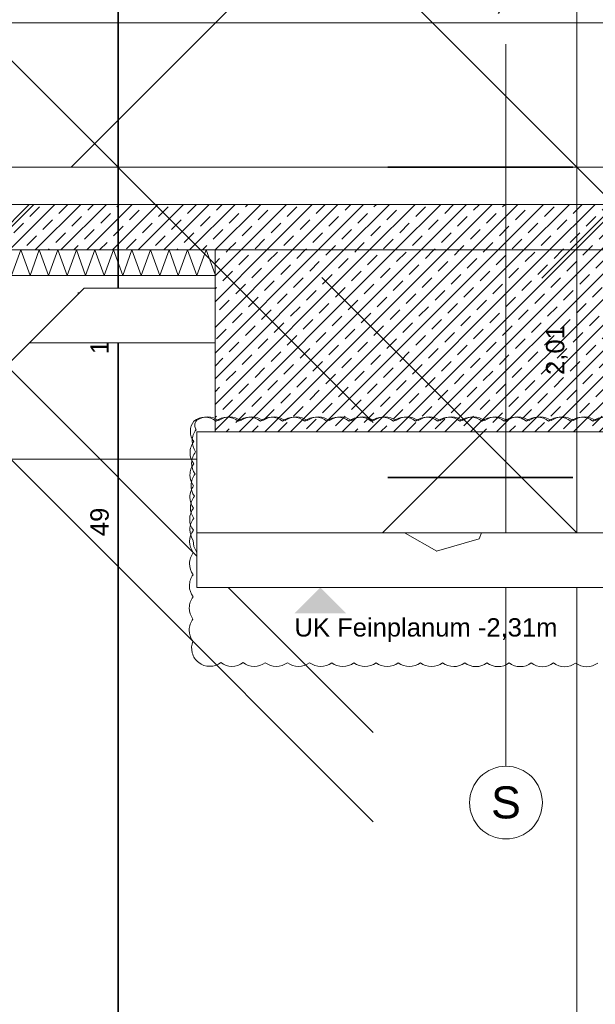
# Model space of a CAD drawing. Header units: metres. Extents: x -3716 to 31, y -1854 to 706.
# Tile 90 of 207: x -2154 to -2114, y 512 to 580. Entities that reach past the tile are written whole.
import ezdxf

# ---------------------------------------------------------------- set-up
doc = ezdxf.new("R2010")
doc.units = ezdxf.units.M
doc.header["$LTSCALE"] = 1.25
doc.header["$PDMODE"] = 1
doc.header["$PDSIZE"] = -2
doc.linetypes.add('Linienart-53', pattern=[5.291531, 3.175, -1.058062, 0.352704, -0.705764])
doc.layers.get('0').update_dxf_attribs({"lineweight": 25})
for name, color, linetype, lineweight, true_color in [('00 -Bauelemente -Dämmung innen', 7, 'Continuous', 9, 0xff7fe6), ('30 -35 Decken- 0 Decken', 7, 'Continuous', 35, 0x00ee00), ('70 -77 Revision- 2 Wolken', 7, 'Continuous', 18, 0x944cff)]:
    doc.layers.add(name, color=color, linetype=linetype, lineweight=lineweight, true_color=true_color)
doc.layers.add('70 -71 Achsen- 1 Gebäudeachsen', color=7, linetype='Linienart-53', lineweight=18)
doc.layers.add('Keine', color=7, linetype='Continuous', lineweight=9)
doc.styles.add('Arial', font='arial.ttf')
doc.dimstyles.new('SIA_DIN1356', dxfattribs={"dimtxt": 1.258608, "dimasz": 2.80603, "dimexe": 2.5, "dimexo": 3.75, "dimgap": 0.625, "dimtad": 1, "dimdec": 3, "dimtxsty": 'Arial', "dimblk": 'VW_SLASH-1', "dimblk1": 'VW_SLASH-1', "dimblk2": 'VW_SLASH-1', "dimcen": 0, "dimdle": 2.5, "dimadec": 3, "dimazin": 0, "dimtfac": 1, "dimtdec": 3, "dimtix": 1, "dimtmove": 0, "dimatfit": 0, "dimldrblk": 'VW_FILLEDARROW-1', "dimfxl": 1, "dimfrac": 2, "dimtolj": 1, "dimarcsym": 0})
pattern_1 = [(-135, (0, 0), (0.883883, -0.883883), [2.12132, -1.414214])]
pattern_2 = [(45, (0, 0), (0.07071068, -0.07071068), []), (45, (0.03536, -0.03536), (0.07071068, -0.07071068), [0.075, -0.05])]
pattern_3 = [(19.983, (0, 0), (3.0513, -2.96883), [0.19305, -3.66798]), (-13.8697, (0.1815, 0.066), (3.0513, -2.96883), [0.34402, -6.53646]), (-44.2152, (0.5155, -0.0165), (-0.57727, -4.28831), [0.21286, -4.04441]), (-97.6668, (0.668, -0.165), (-3.62857, -1.31948), [0.21635, -4.11064]), (-160.017, (0.639, -0.3794), (-6.67987, 1.64935), [0.19305, -3.66798]), (166.1303, (0.4577, -0.4453), (-9.73117, 4.618182), [0.34402, -6.53646]), (135.7848, (0.1237, -0.363), (0.57727, 4.28831), [0.21286, -4.04441]), (82.3332, (-0.029, -0.2145), (3.62857, 1.31948), [0.21635, -4.11064]), (-110.556, (-1.1957, 1.773), (4.23201, -2.40967), [0.17615, -4.14553]), (-67.1952, (-1.2576, 1.608), (4.23201, -2.40967), [0.28547, -6.7182]), (-29.657, (-1.147, 1.345), (5.74945, 1.63685), [0.1985, -4.67145]), (15.8914, (-0.9746, 1.2468), (1.517445, 4.04652), [0.24366, -5.73426]), (69.444, (-0.74, 1.3135), (-4.23201, 2.40967), [0.17615, -4.14553]), (112.8048, (-0.6783, 1.4784), (-1.517445, -4.04652), [0.28547, -6.71819]), (150.343, (-0.789, 1.7415), (-1.51744, -4.04652), [0.1985, -4.67145]), (-164.1086, (-0.9614, 1.8398), (-4.23201, 2.40967), [0.24366, -5.73426]), (-136.779, (0.742, -1.897), (2.8039, -7.00974), [0.18786, -9.2051]), (-68.1986, (0.605, -2.025), (9.6487, -0.57727), [0.151, -7.39873]), (-3.424, (0.6614, -2.166), (6.8448, 6.43247), [0.1933, -9.47264]), (43.221, (0.8544, -2.177), (-2.8039, 7.00974), [0.18786, -9.2051]), (111.8014, (0.991, -2.0485), (-9.6487, 0.57727), [0.151, -7.39873]), (176.576, (0.935, -1.908), (-6.8448, -6.43247), [0.1933, -9.47264]), (142.0458, (-1.1546, -1.1546), (-0.65974, -4.04091), [0.26147, -4.96791]), (80.7274, (-1.3606, -0.994), (-4.78312, -0.82468), [0.20472, -3.88969]), (41.7948, (-1.3278, -0.7917), (-4.783117, -0.824675), [0.36503, -6.93556]), (9.7824, (-1.0555, -0.5485), (-4.12338, 3.21623), [0.24268, -4.611]), (-37.9542, (-0.8165, -0.5072), (0.65974, 4.04091), [0.26147, -4.96791]), (-99.2726, (-0.6102, -0.668), (5.44286, 4.86558), [0.40944, -3.68497]), (-170.2176, (-0.6763, -1.072), (4.12338, -3.21623), [0.48537, -4.36832])]

# ---------------------------------------------------------------- blocks, each defined once
blk = doc.blocks.new('Gruppe-541')
at = {"color": 255, "linetype": 'Continuous', "lineweight": 5}
blk.add_wipeout([(-148.967, 13.148), (-146.521, 13.148), (-146.521, 13.288), (-149.1667, 13.288)], dxfattribs=at).dxf.layer = '00 -Bauelemente -Dämmung innen'
blk = doc.blocks.new('Gruppe-542')
at = {"layer": '00 -Bauelemente -Dämmung innen', "color": 7, "transparency": 33554687, "flags": 128}
for points in [[(-149.1261, 13.2595), (-149.1157, 13.288), (-149.0983, 13.24)], [(-146.521, 13.159), (-146.5679, 13.288), (-146.6189, 13.148), (-146.6698, 13.288), (-146.7208, 13.148), (-146.7718, 13.288), (-146.8227, 13.148), (-146.8737, 13.288), (-146.9246, 13.148), (-146.9756, 13.288), (-147.0265, 13.148), (-147.0775, 13.288), (-147.1285, 13.148), (-147.1794, 13.288), (-147.2304, 13.148), (-147.2813, 13.288), (-147.3323, 13.148), (-147.3832, 13.288), (-147.4342, 13.148), (-147.4851, 13.288), (-147.5361, 13.148), (-147.5871, 13.288), (-147.638, 13.148), (-147.689, 13.288), (-147.7399, 13.148), (-147.7909, 13.288), (-147.8418, 13.148), (-147.8928, 13.288), (-147.9437, 13.148), (-147.9947, 13.288), (-148.0457, 13.148), (-148.0966, 13.288), (-148.1476, 13.148), (-148.1985, 13.288), (-148.2495, 13.148), (-148.3004, 13.288), (-148.3514, 13.148), (-148.4023, 13.288), (-148.4533, 13.148), (-148.5043, 13.288), (-148.5552, 13.148), (-148.6062, 13.288), (-148.6571, 13.148), (-148.7081, 13.288), (-148.759, 13.148), (-148.81, 13.288), (-148.8609, 13.148), (-148.9119, 13.288), (-148.9629, 13.148), (-149.0138, 13.288), (-149.0449, 13.2026)]]:
    blk.add_lwpolyline(points, dxfattribs=at)
blk = doc.blocks.new('Gruppe-543')
at = {"layer": '00 -Bauelemente -Dämmung innen', "color": 7, "linetype": 'Continuous', "lineweight": 9, "transparency": 33554687}
blk.add_line((-146.521, 13.288), (-149.1667, 13.288), dxfattribs=at)
blk = doc.blocks.new('Gruppe-544')
at = {"layer": '00 -Bauelemente -Dämmung innen', "color": 7, "linetype": 'Continuous', "lineweight": 9, "transparency": 33554687}
blk.add_line((-148.967, 13.148), (-146.521, 13.148), dxfattribs=at)
blk = doc.blocks.new('Gruppe-545')
at = {"layer": '00 -Bauelemente -Dämmung innen', "color": 7, "transparency": 33554687}
for name in ['Gruppe-543', 'Gruppe-544']:
    blk.add_blockref(name, (0, 0), dxfattribs=at)
blk = doc.blocks.new('Gruppe-546')
at = {"layer": '00 -Bauelemente -Dämmung innen', "color": 7}
blk.add_blockref('Gruppe-541', (0, 0), dxfattribs=at)
at = {"layer": '00 -Bauelemente -Dämmung innen', "color": 7, "transparency": 33554687}
for name in ['Gruppe-545', 'Gruppe-542']:
    blk.add_blockref(name, (0, 0), dxfattribs=at)
blk = doc.blocks.new('Gruppe-547')
at = {"layer": '00 -Bauelemente -Dämmung innen', "color": 7, "transparency": 33554687}
blk.add_blockref('Gruppe-546', (0, 0), dxfattribs=at)
at = {"layer": '00 -Bauelemente -Dämmung innen', "color": 0, "flags": 1}
for tag in ['IFC_UUID', 'instanceID', 'prm0_name', 'prm0_type', 'prm0_value', 'prm1_name', 'prm1_type', 'prm1_value', 'prm2_name', 'prm2_type', 'prm2_value', 'prm3_name', 'prm3_type', 'prm3_value', 'prm4_name', 'prm4_type', 'prm4_value', 'prm5_name', 'prm5_type', 'prm5_value', 'prm6_name', 'prm6_type', 'prm6_value']:
    blk.add_attdef(tag, (-149.1667, 13.148), '', height=0.00018, dxfattribs=at)
blk = doc.blocks.new('Gruppe-576')
at = {"color": 255, "linetype": 'Continuous', "lineweight": 5}
blk.add_wipeout([(-148.967, 13.148), (-146.521, 13.148), (-146.521, 13.288), (-149.1667, 13.288)], dxfattribs=at).dxf.layer = '00 -Bauelemente -Dämmung innen'
blk = doc.blocks.new('Gruppe-577')
at = {"layer": '00 -Bauelemente -Dämmung innen', "color": 7, "transparency": 33554687, "flags": 128}
for points in [[(-149.1261, 13.2595), (-149.1157, 13.288), (-149.0983, 13.24)], [(-146.521, 13.159), (-146.5679, 13.288), (-146.6189, 13.148), (-146.6698, 13.288), (-146.7208, 13.148), (-146.7718, 13.288), (-146.8227, 13.148), (-146.8737, 13.288), (-146.9246, 13.148), (-146.9756, 13.288), (-147.0265, 13.148), (-147.0775, 13.288), (-147.1285, 13.148), (-147.1794, 13.288), (-147.2304, 13.148), (-147.2813, 13.288), (-147.3323, 13.148), (-147.3832, 13.288), (-147.4342, 13.148), (-147.4851, 13.288), (-147.5361, 13.148), (-147.5871, 13.288), (-147.638, 13.148), (-147.689, 13.288), (-147.7399, 13.148), (-147.7909, 13.288), (-147.8418, 13.148), (-147.8928, 13.288), (-147.9437, 13.148), (-147.9947, 13.288), (-148.0457, 13.148), (-148.0966, 13.288), (-148.1476, 13.148), (-148.1985, 13.288), (-148.2495, 13.148), (-148.3004, 13.288), (-148.3514, 13.148), (-148.4023, 13.288), (-148.4533, 13.148), (-148.5043, 13.288), (-148.5552, 13.148), (-148.6062, 13.288), (-148.6571, 13.148), (-148.7081, 13.288), (-148.759, 13.148), (-148.81, 13.288), (-148.8609, 13.148), (-148.9119, 13.288), (-148.9629, 13.148), (-149.0138, 13.288), (-149.0449, 13.2026)]]:
    blk.add_lwpolyline(points, dxfattribs=at)
blk = doc.blocks.new('Gruppe-578')
at = {"layer": '00 -Bauelemente -Dämmung innen', "color": 7, "linetype": 'Continuous', "lineweight": 9, "transparency": 33554687}
blk.add_line((-146.521, 13.288), (-149.1667, 13.288), dxfattribs=at)
blk = doc.blocks.new('Gruppe-579')
at = {"layer": '00 -Bauelemente -Dämmung innen', "color": 7, "linetype": 'Continuous', "lineweight": 9, "transparency": 33554687}
blk.add_line((-148.967, 13.148), (-146.521, 13.148), dxfattribs=at)
blk = doc.blocks.new('Gruppe-580')
at = {"layer": '00 -Bauelemente -Dämmung innen', "color": 7, "transparency": 33554687}
for name in ['Gruppe-578', 'Gruppe-579']:
    blk.add_blockref(name, (0, 0), dxfattribs=at)
blk = doc.blocks.new('Gruppe-581')
at = {"layer": '00 -Bauelemente -Dämmung innen', "color": 7}
blk.add_blockref('Gruppe-576', (0, 0), dxfattribs=at)
at = {"layer": '00 -Bauelemente -Dämmung innen', "color": 7, "transparency": 33554687}
for name in ['Gruppe-580', 'Gruppe-577']:
    blk.add_blockref(name, (0, 0), dxfattribs=at)
blk = doc.blocks.new('Gruppe-582')
at = {"layer": '00 -Bauelemente -Dämmung innen', "color": 7, "transparency": 33554687}
blk.add_blockref('Gruppe-581', (0, 0), dxfattribs=at)
at = {"layer": '00 -Bauelemente -Dämmung innen', "color": 0, "flags": 1}
for tag in ['IFC_UUID', 'instanceID', 'prm0_name', 'prm0_type', 'prm0_value', 'prm1_name', 'prm1_type', 'prm1_value', 'prm2_name', 'prm2_type', 'prm2_value', 'prm3_name', 'prm3_type', 'prm3_value', 'prm4_name', 'prm4_type', 'prm4_value', 'prm5_name', 'prm5_type', 'prm5_value', 'prm6_name', 'prm6_type', 'prm6_value']:
    blk.add_attdef(tag, (-149.1667, 13.148), '', height=0.00018, dxfattribs=at)
blk = doc.blocks.new('Gruppe-583')
at = {"color": 255, "linetype": 'Continuous', "lineweight": 5}
blk.add_wipeout([(-148.967, 13.148), (-146.621, 13.148), (-146.621, 13.288), (-149.1667, 13.288)], dxfattribs=at).dxf.layer = '00 -Bauelemente -Dämmung innen'
blk = doc.blocks.new('Gruppe-584')
at = {"layer": '00 -Bauelemente -Dämmung innen', "color": 7, "transparency": 33554687, "flags": 128}
for points in [[(-149.1261, 13.2595), (-149.1157, 13.288), (-149.0983, 13.24)], [(-146.621, 13.1538), (-146.6698, 13.288), (-146.7208, 13.148), (-146.7718, 13.288), (-146.8227, 13.148), (-146.8737, 13.288), (-146.9246, 13.148), (-146.9756, 13.288), (-147.0265, 13.148), (-147.0775, 13.288), (-147.1285, 13.148), (-147.1794, 13.288), (-147.2304, 13.148), (-147.2813, 13.288), (-147.3323, 13.148), (-147.3832, 13.288), (-147.4342, 13.148), (-147.4851, 13.288), (-147.5361, 13.148), (-147.5871, 13.288), (-147.638, 13.148), (-147.689, 13.288), (-147.7399, 13.148), (-147.7909, 13.288), (-147.8418, 13.148), (-147.8928, 13.288), (-147.9437, 13.148), (-147.9947, 13.288), (-148.0457, 13.148), (-148.0966, 13.288), (-148.1476, 13.148), (-148.1985, 13.288), (-148.2495, 13.148), (-148.3004, 13.288), (-148.3514, 13.148), (-148.4023, 13.288), (-148.4533, 13.148), (-148.5043, 13.288), (-148.5552, 13.148), (-148.6062, 13.288), (-148.6571, 13.148), (-148.7081, 13.288), (-148.759, 13.148), (-148.81, 13.288), (-148.8609, 13.148), (-148.9119, 13.288), (-148.9629, 13.148), (-149.0138, 13.288), (-149.0449, 13.2026)]]:
    blk.add_lwpolyline(points, dxfattribs=at)
blk = doc.blocks.new('Gruppe-585')
at = {"layer": '00 -Bauelemente -Dämmung innen', "color": 7, "linetype": 'Continuous', "lineweight": 9, "transparency": 33554687}
blk.add_line((-146.621, 13.288), (-149.1667, 13.288), dxfattribs=at)
blk = doc.blocks.new('Gruppe-586')
at = {"layer": '00 -Bauelemente -Dämmung innen', "color": 7, "linetype": 'Continuous', "lineweight": 9, "transparency": 33554687}
blk.add_line((-148.967, 13.148), (-146.621, 13.148), dxfattribs=at)
blk = doc.blocks.new('Gruppe-587')
at = {"layer": '00 -Bauelemente -Dämmung innen', "color": 7, "transparency": 33554687}
for name in ['Gruppe-585', 'Gruppe-586']:
    blk.add_blockref(name, (0, 0), dxfattribs=at)
blk = doc.blocks.new('Gruppe-588')
at = {"layer": '00 -Bauelemente -Dämmung innen', "color": 7}
blk.add_blockref('Gruppe-583', (0, 0), dxfattribs=at)
at = {"layer": '00 -Bauelemente -Dämmung innen', "color": 7, "transparency": 33554687}
for name in ['Gruppe-587', 'Gruppe-584']:
    blk.add_blockref(name, (0, 0), dxfattribs=at)
blk = doc.blocks.new('Gruppe-589')
at = {"layer": '00 -Bauelemente -Dämmung innen', "color": 7, "transparency": 33554687}
blk.add_blockref('Gruppe-588', (0, 0), dxfattribs=at)
at = {"layer": '00 -Bauelemente -Dämmung innen', "color": 0, "flags": 1}
for tag in ['IFC_UUID', 'instanceID', 'prm0_name', 'prm0_type', 'prm0_value', 'prm1_name', 'prm1_type', 'prm1_value', 'prm2_name', 'prm2_type', 'prm2_value', 'prm3_name', 'prm3_type', 'prm3_value', 'prm4_name', 'prm4_type', 'prm4_value', 'prm5_name', 'prm5_type', 'prm5_value', 'prm6_name', 'prm6_type', 'prm6_value']:
    blk.add_attdef(tag, (-149.1667, 13.148), '', height=0.00018, dxfattribs=at)
blk = doc.blocks.new('VW_SLASH-1')
at = {"color": 0, "linetype": 'ByBlock', "lineweight": -2, "transparency": 16777216}
blk.add_line((0.8909, 0), (-1, 0), dxfattribs=at)
at = {"color": 0, "lineweight": 20, "transparency": 16777216, "flags": 128}
blk.add_lwpolyline([(0.5001, 0.5001), (-0.5001, -0.5001)], dxfattribs=at)
blk = doc.blocks.new('*D909')
at = {"layer": '30 -35 Decken- 0 Decken', "color": 0, "linetype": 'Continuous', "lineweight": -2}
for p, q in [((-154.221, 17.488), (-154.221, 17.0356)), ((-151.021, 17.488), (-151.021, 17.0356)), ((-157.027, 14.5356), (-159.8331, 14.5356)), ((-154.221, 14.5356), (-151.021, 14.5356)), ((-148.215, 14.5356), (-145.4089, 14.5356))]:
    blk.add_line(p, q, dxfattribs=at)
at = {"layer": 'Defpoints', "color": 0}
for p in [(-151.021, 14.5356), (-154.221, 13.738), (-151.021, 13.738)]:
    blk.add_point(p, dxfattribs=at)
at = {"layer": '30 -35 Decken- 0 Decken', "color": 0, "lineweight": -2, "xscale": 2.8060302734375, "yscale": 2.8060302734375, "zscale": 2.8060302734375}
blk.add_blockref('VW_SLASH-1', (-154.221, 14.5356), dxfattribs=at)
at = {"layer": '30 -35 Decken- 0 Decken', "color": 0, "lineweight": -2, "xscale": 2.8060302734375, "yscale": 2.8060302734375, "zscale": 2.8060302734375, "rotation": 180}
blk.add_blockref('VW_SLASH-1', (-151.021, 14.5356), dxfattribs=at)
at = {"layer": '30 -35 Decken- 0 Decken', "color": 0, "lineweight": 9, "insert": (-152.621, 14.646), "char_height": 0.10069, "attachment_point": 5, "style": 'Arial'}
blk.add_mtext('\\A1;3,20', dxfattribs=at)
blk = doc.blocks.new('VW_FILLEDARROW-1')
at = {"linetype": 'Continuous', "lineweight": 0, "transparency": 16777216}
blk.add_hatch(color=0, dxfattribs=at).paths.add_polyline_path([(-1.4144, 0.379), (0, 0), (-1.4144, -0.379)])
at = {"color": 0, "lineweight": 5, "transparency": 16777216, "flags": 128}
blk.add_lwpolyline([(-1.4144, 0.379), (0, 0), (-1.4144, -0.379)], close=True, dxfattribs=at)
blk = doc.blocks.new('*D910')
at = {"layer": '30 -35 Decken- 0 Decken', "color": 0, "linetype": 'Continuous', "lineweight": -2}
for p, q in [((-146.621, 15.938), (-146.621, 17.0356)), ((-143.421, 15.938), (-143.421, 17.0356)), ((-149.427, 14.5356), (-152.2331, 14.5356)), ((-143.421, 14.5356), (-146.621, 14.5356)), ((-140.615, 14.5356), (-137.8089, 14.5356))]:
    blk.add_line(p, q, dxfattribs=at)
at = {"layer": 'Defpoints', "color": 0}
for p in [(-146.621, 14.5356), (-146.621, 12.188), (-143.421, 12.188)]:
    blk.add_point(p, dxfattribs=at)
at = {"layer": '30 -35 Decken- 0 Decken', "color": 0, "lineweight": -2, "xscale": 2.8060302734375, "yscale": 2.8060302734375, "zscale": 2.8060302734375}
blk.add_blockref('VW_SLASH-1', (-146.621, 14.5356), dxfattribs=at)
at = {"layer": '30 -35 Decken- 0 Decken', "color": 0, "lineweight": -2, "xscale": 2.8060302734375, "yscale": 2.8060302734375, "zscale": 2.8060302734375, "rotation": 180}
blk.add_blockref('VW_SLASH-1', (-143.421, 14.5356), dxfattribs=at)
at = {"layer": '30 -35 Decken- 0 Decken', "color": 0, "lineweight": 9, "insert": (-145.021, 14.646), "char_height": 0.10069, "attachment_point": 5, "style": 'Arial'}
blk.add_mtext('\\A1;3,20', dxfattribs=at)
blk = doc.blocks.new('*D911')
at = {"layer": '30 -35 Decken- 0 Decken', "color": 0, "linetype": 'Continuous', "lineweight": -2}
for p, q in [((-149.7769, 16.344), (-149.7769, 19.1501)), ((-149.991, 13.538), (-152.2769, 13.538)), ((-149.7769, 12.038), (-149.7769, 13.538)), ((-152.9209, 12.038), (-152.2769, 12.038)), ((-149.7769, 9.232), (-149.7769, 6.4259))]:
    blk.add_line(p, q, dxfattribs=at)
at = {"layer": 'Defpoints', "color": 0}
for p in [(-149.7769, 13.538), (-146.241, 13.538), (-149.1709, 12.038)]:
    blk.add_point(p, dxfattribs=at)
at = {"layer": '30 -35 Decken- 0 Decken', "color": 0, "lineweight": -2, "xscale": 2.8060302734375, "yscale": 2.8060302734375, "zscale": 2.8060302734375}
for p, rotation in [((-149.7769, 13.538), 270), ((-149.7769, 12.038), 90)]:
    blk.add_blockref('VW_SLASH-1', p, dxfattribs=dict(at, rotation=rotation))
at = {"layer": '30 -35 Decken- 0 Decken', "color": 0, "lineweight": 9, "insert": (-149.8873, 12.788), "char_height": 0.10069, "attachment_point": 5, "rotation": 90, "style": 'Arial'}
blk.add_mtext('\\A1;1,50', dxfattribs=at)
blk = doc.blocks.new('*D912')
at = {"layer": '30 -35 Decken- 0 Decken', "color": 0, "linetype": 'Continuous', "lineweight": -2}
for p, q in [((-147.154, 16.549), (-147.154, 19.3551)), ((-147.154, 12.038), (-147.154, 13.743)), ((-145.6709, 13.743), (-144.654, 13.743)), ((-145.6709, 12.038), (-144.654, 12.038)), ((-147.154, 9.232), (-147.154, 6.4259))]:
    blk.add_line(p, q, dxfattribs=at)
at = {"layer": 'Defpoints', "color": 0}
for p in [(-149.4209, 13.743), (-147.154, 13.743), (-149.4209, 12.038)]:
    blk.add_point(p, dxfattribs=at)
at = {"layer": '30 -35 Decken- 0 Decken', "color": 0, "lineweight": -2, "xscale": 2.8060302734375, "yscale": 2.8060302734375, "zscale": 2.8060302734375}
for p, rotation in [((-147.154, 13.743), 270), ((-147.154, 12.038), 90)]:
    blk.add_blockref('VW_SLASH-1', p, dxfattribs=dict(at, rotation=rotation))
at = {"layer": '30 -35 Decken- 0 Decken', "color": 0, "lineweight": 9, "insert": (-147.2812, 12.8905), "char_height": 0.100689, "attachment_point": 5, "rotation": 90, "style": 'Arial'}
blk.add_mtext('\\A1;1,70\\S5^ ;', dxfattribs=at)
blk = doc.blocks.new('*D913')
at = {"layer": '30 -35 Decken- 0 Decken', "color": 0, "linetype": 'Continuous', "lineweight": -2}
for p, q in [((-147.154, 14.844), (-147.154, 17.6501)), ((-147.154, 11.548), (-147.154, 12.038)), ((-145.6709, 12.038), (-144.654, 12.038)), ((-145.1207, 11.548), (-144.654, 11.548)), ((-147.154, 8.742), (-147.154, 5.9359))]:
    blk.add_line(p, q, dxfattribs=at)
at = {"layer": 'Defpoints', "color": 0}
for p in [(-149.4209, 12.038), (-147.154, 12.038), (-148.8707, 11.548)]:
    blk.add_point(p, dxfattribs=at)
at = {"layer": '30 -35 Decken- 0 Decken', "color": 0, "lineweight": -2, "xscale": 2.8060302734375, "yscale": 2.8060302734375, "zscale": 2.8060302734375}
for p, rotation in [((-147.154, 12.038), 270), ((-147.154, 11.548), 90)]:
    blk.add_blockref('VW_SLASH-1', p, dxfattribs=dict(at, rotation=rotation))
at = {"layer": '30 -35 Decken- 0 Decken', "color": 0, "lineweight": 9, "insert": (-147.2554, 11.793), "char_height": 0.10069, "attachment_point": 5, "rotation": 90, "style": 'Arial'}
blk.add_mtext('\\A1;49', dxfattribs=at)
blk = doc.blocks.new('*D919')
at = {"layer": '30 -35 Decken- 0 Decken', "color": 0, "linetype": 'Continuous', "lineweight": -2}
for p, q in [((-144.6307, 16.549), (-144.6307, 19.3551)), ((-144.6307, 11.733), (-144.6307, 13.743)), ((-141.0801, 13.743), (-142.1307, 13.743)), ((-141.1469, 11.733), (-142.1307, 11.733)), ((-144.6307, 8.927), (-144.6307, 6.1209))]:
    blk.add_line(p, q, dxfattribs=at)
at = {"layer": 'Defpoints', "color": 0}
for p in [(-144.8301, 13.743), (-144.6307, 13.743), (-144.8969, 11.733)]:
    blk.add_point(p, dxfattribs=at)
at = {"layer": '30 -35 Decken- 0 Decken', "color": 0, "lineweight": -2, "xscale": 2.8060302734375, "yscale": 2.8060302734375, "zscale": 2.8060302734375}
for p, rotation in [((-144.6307, 13.743), 270), ((-144.6307, 11.733), 90)]:
    blk.add_blockref('VW_SLASH-1', p, dxfattribs=dict(at, rotation=rotation))
at = {"layer": '30 -35 Decken- 0 Decken', "color": 0, "lineweight": 9, "insert": (-144.7411, 12.738), "char_height": 0.10069, "attachment_point": 5, "rotation": 90, "style": 'Arial'}
blk.add_mtext('\\A1;2,01', dxfattribs=at)
blk = doc.blocks.new('Gruppe-592')
at = {"layer": '70 -77 Revision- 2 Wolken', "transparency": 33554687, "flags": 128}
blk.add_lwpolyline([(-146.7231, 12.35, -0.162278), (-146.6622, 12.3703, -0.162278), (-146.6012, 12.35, -0.162278), (-146.5402, 12.3703, -0.162278), (-146.4793, 12.35, -0.162278), (-146.4183, 12.3703, -0.162278), (-146.3574, 12.35, -0.162278), (-146.2964, 12.3703, -0.162278), (-146.2354, 12.35, -0.162278), (-146.1745, 12.3703, -0.162278), (-146.1135, 12.35, -0.162278), (-146.0526, 12.3703, -0.162278), (-145.9916, 12.35, -0.162278), (-145.9306, 12.3703, -0.162278), (-145.8697, 12.35, -0.162278), (-145.8087, 12.3703, -0.162278), (-145.7478, 12.35, -0.162278), (-145.6868, 12.3703, -0.162278), (-145.6258, 12.35, -0.162278), (-145.5649, 12.3703, -0.162278), (-145.5039, 12.35, -0.162278), (-145.443, 12.3703, -0.162278), (-145.382, 12.35, -0.162278), (-145.321, 12.3703, -0.162278), (-145.2601, 12.35, -0.162278), (-145.1991, 12.3703, -0.162278), (-145.1382, 12.35, -0.162278), (-145.0772, 12.3703, -0.162278), (-145.0162, 12.35, -0.162278), (-144.9553, 12.3703, -0.162278), (-144.8943, 12.35, -0.162278), (-144.8334, 12.3703, -0.162278), (-144.7724, 12.35, -0.162278), (-144.7114, 12.3703, -0.162278), (-144.6505, 12.35, -0.162278), (-144.5895, 12.3703, -0.162278), (-144.5286, 12.35, -0.162278), (-144.4676, 12.3703, -0.162278), (-144.4066, 12.35, -0.162278), (-144.3457, 12.3703, -0.162278), (-144.2847, 12.35, -0.162278), (-144.2238, 12.3703, -0.162278), (-144.1628, 12.35, -0.162278), (-144.1018, 12.3703, -0.162278), (-144.0409, 12.35, -0.162278), (-143.9799, 12.3703, -0.162278), (-143.919, 12.35, -0.162278), (-143.858, 12.3703, -0.162278), (-143.797, 12.35, -0.162278), (-143.7361, 12.3703, -0.162278), (-143.6751, 12.35, -0.162278), (-143.6142, 12.3703, -0.162278), (-143.5532, 12.35, -0.162278), (-143.4922, 12.3703, -0.162278), (-143.4313, 12.35, -0.162278), (-143.3703, 12.3703, -0.162278), (-143.3094, 12.35, -0.162278), (-143.2657, 12.3029, -0.162278), (-143.2591, 12.2389, -0.162278), (-143.2398, 12.1776, -0.162278), (-143.2611, 12.117, -0.162278), (-143.2418, 12.0557, -0.162278), (-143.2632, 11.9951, -0.162278), (-143.2439, 11.9338, -0.162278), (-143.2652, 11.8732, -0.162278), (-143.2459, 11.8119, -0.162278), (-143.2673, 11.7513, -0.162278), (-143.248, 11.69, -0.162278), (-143.2693, 11.6294, -0.162278), (-143.3159, 11.5851, -0.162278), (-143.3797, 11.5777, -0.162278), (-143.4408, 11.5576, -0.162278), (-143.5016, 11.5781, -0.162278), (-143.5627, 11.558, -0.162278), (-143.6236, 11.5786, -0.162278), (-143.6846, 11.5585, -0.162278), (-143.7455, 11.579, -0.162278), (-143.8065, 11.5589, -0.162278), (-143.8674, 11.5795, -0.162278), (-143.9284, 11.5594, -0.162278), (-143.9893, 11.5799, -0.162278), (-144.0504, 11.5598, -0.162278), (-144.1112, 11.5804, -0.162278), (-144.1723, 11.5603, -0.162278), (-144.2332, 11.5808, -0.162278), (-144.2942, 11.5607, -0.162278), (-144.3551, 11.5813, -0.162278), (-144.4161, 11.5612, -0.162278), (-144.477, 11.5817, -0.162278), (-144.538, 11.5616, -0.162278), (-144.5989, 11.5822, -0.162278), (-144.66, 11.5621, -0.162278), (-144.7208, 11.5826, -0.162278), (-144.7819, 11.5625, -0.162278), (-144.8428, 11.5831, -0.162278), (-144.9038, 11.563, -0.162278), (-144.9647, 11.5835, -0.162278), (-145.0257, 11.5634, -0.162278), (-145.0866, 11.584, -0.162278), (-145.1476, 11.5639, -0.162278), (-145.2085, 11.5844, -0.162278), (-145.2695, 11.5643, -0.162278), (-145.3304, 11.5849, -0.162278), (-145.3915, 11.5648, -0.162278), (-145.4524, 11.5853, -0.162278), (-145.5134, 11.5652, -0.162278), (-145.5743, 11.5858, -0.162278), (-145.6353, 11.5657, -0.162278), (-145.6962, 11.5862, -0.162278), (-145.7572, 11.5661, -0.162278), (-145.8181, 11.5867, -0.162278), (-145.8791, 11.5666, -0.162278), (-145.94, 11.5871, -0.162278), (-146.0011, 11.567, -0.162278), (-146.0619, 11.5876, -0.162278), (-146.123, 11.5675, -0.162278), (-146.1839, 11.588, -0.162278), (-146.2449, 11.5679, -0.162278), (-146.3058, 11.5885, -0.162278), (-146.3668, 11.5684, -0.162278), (-146.4277, 11.5889, -0.162278), (-146.4887, 11.5688, -0.162278), (-146.5496, 11.5894, -0.162278), (-146.6107, 11.5693, -0.162278), (-146.6715, 11.5898, -0.162278), (-146.7227, 11.6287, -0.162278), (-146.7404, 11.6905, -0.162278), (-146.7591, 11.7519, -0.162278), (-146.7372, 11.8123, -0.162278), (-146.7559, 11.8738, -0.162278), (-146.734, 11.9342, -0.162278), (-146.7527, 11.9957, -0.162278), (-146.7308, 12.0561, -0.162278), (-146.7495, 12.1176, -0.162278), (-146.7276, 12.178, -0.162278), (-146.7463, 12.2394, -0.162278), (-146.7244, 12.2998, -0.162278), (-146.7321, 12.3251, -0.162278), (-146.7231, 12.35)], format="xyb", close=True, dxfattribs=at)
blk = doc.blocks.new('Gruppe-593')
at = {"layer": '70 -71 Achsen- 1 Gebäudeachsen', "transparency": 33554687}
blk.add_line((-145.021, 10.45), (-145.021, 14.7135), dxfattribs=at)
at = {"color": 255, "transparency": 33554687}
blk.add_wipeout([(-145.021, 10.05), (-145.0406, 10.0509), (-145.06, 10.0538), (-145.0791, 10.0586), (-145.0975, 10.0652), (-145.1153, 10.0736), (-145.1321, 10.0837), (-145.1479, 10.0954), (-145.1624, 10.1085), (-145.1756, 10.1231), (-145.1873, 10.1388), (-145.1974, 10.1557), (-145.2058, 10.1734), (-145.2124, 10.1919), (-145.2172, 10.2109), (-145.22, 10.2304), (-145.221, 10.25), (-145.22, 10.2696), (-145.2172, 10.289), (-145.2124, 10.308), (-145.2058, 10.3265), (-145.1974, 10.3442), (-145.1873, 10.3611), (-145.1756, 10.3768), (-145.1624, 10.3914), (-145.1479, 10.4046), (-145.1321, 10.4163), (-145.1153, 10.4263), (-145.0975, 10.4347), (-145.0791, 10.4413), (-145.06, 10.4461), (-145.0406, 10.449), (-145.021, 10.45), (-145.0014, 10.449), (-144.982, 10.4461), (-144.9629, 10.4413), (-144.9445, 10.4347), (-144.9267, 10.4263), (-144.9099, 10.4163), (-144.8941, 10.4046), (-144.8796, 10.3914), (-144.8664, 10.3768), (-144.8547, 10.3611), (-144.8446, 10.3442), (-144.8362, 10.3265), (-144.8296, 10.308), (-144.8248, 10.289), (-144.822, 10.2696), (-144.821, 10.25), (-144.822, 10.2304), (-144.8248, 10.2109), (-144.8296, 10.1919), (-144.8362, 10.1734), (-144.8446, 10.1557), (-144.8547, 10.1388), (-144.8664, 10.1231), (-144.8796, 10.1085), (-144.8941, 10.0954), (-144.9099, 10.0837), (-144.9267, 10.0736), (-144.9445, 10.0652), (-144.9629, 10.0586), (-144.982, 10.0538), (-145.0014, 10.0509)], dxfattribs=at).dxf.layer = 'Keine'
at = {"layer": 'Keine', "transparency": 33554687, "flags": 128}
blk.add_lwpolyline([(-145.021, 10.05), (-145.0406, 10.0509), (-145.06, 10.0538), (-145.0791, 10.0586), (-145.0975, 10.0652), (-145.1153, 10.0736), (-145.1321, 10.0837), (-145.1479, 10.0954), (-145.1624, 10.1085), (-145.1756, 10.1231), (-145.1873, 10.1388), (-145.1974, 10.1557), (-145.2058, 10.1734), (-145.2124, 10.1919), (-145.2172, 10.2109), (-145.22, 10.2304), (-145.221, 10.25), (-145.22, 10.2696), (-145.2172, 10.289), (-145.2124, 10.308), (-145.2058, 10.3265), (-145.1974, 10.3442), (-145.1873, 10.3611), (-145.1756, 10.3768), (-145.1624, 10.3914), (-145.1479, 10.4046), (-145.1321, 10.4163), (-145.1153, 10.4263), (-145.0975, 10.4347), (-145.0791, 10.4413), (-145.06, 10.4461), (-145.0406, 10.449), (-145.021, 10.45), (-145.0014, 10.449), (-144.982, 10.4461), (-144.9629, 10.4413), (-144.9445, 10.4347), (-144.9267, 10.4263), (-144.9099, 10.4163), (-144.8941, 10.4046), (-144.8796, 10.3914), (-144.8664, 10.3768), (-144.8547, 10.3611), (-144.8446, 10.3442), (-144.8362, 10.3265), (-144.8296, 10.308), (-144.8248, 10.289), (-144.822, 10.2696), (-144.821, 10.25), (-144.822, 10.2304), (-144.8248, 10.2109), (-144.8296, 10.1919), (-144.8362, 10.1734), (-144.8446, 10.1557), (-144.8547, 10.1388), (-144.8664, 10.1231), (-144.8796, 10.1085), (-144.8941, 10.0954), (-144.9099, 10.0837), (-144.9267, 10.0736), (-144.9445, 10.0652), (-144.9629, 10.0586), (-144.982, 10.0538), (-145.0014, 10.0509)], close=True, dxfattribs=at)
at = {"layer": 'Keine', "transparency": 33554687, "insert": (-145.021, 10.25), "char_height": 0.1762, "attachment_point": 5, "line_spacing_factor": 0.970891, "style": 'Arial'}
blk.add_mtext('S', dxfattribs=at)
blk = doc.blocks.new('Gruppe-601')
at = {"layer": '30 -35 Decken- 0 Decken', "color": 7, "linetype": 'Continuous', "lineweight": 9}
blk.add_line((-146.721, 12.138), (-148.2807, 12.138), dxfattribs=at)
at = {"layer": '30 -35 Decken- 0 Decken', "color": 7, "insert": (-146.1841, 11.2637), "char_height": 0.100689, "attachment_point": 1, "line_spacing_factor": 0.970891, "style": 'Arial'}
blk.add_mtext('UK Feinplanum -2,31m ', dxfattribs=at)
at = {"color": 255, "linetype": 'Continuous', "lineweight": 9}
for points in [[(-147.6407, 12.778), (-146.621, 12.778), (-146.621, 13.078), (-147.3407, 13.078)], [(-143.321, 11.733), (-146.721, 11.733), (-146.721, 11.433), (-143.321, 11.433)]]:
    blk.add_wipeout(points, dxfattribs=at).dxf.layer = '30 -35 Decken- 0 Decken'
at = {"layer": '30 -35 Decken- 0 Decken', "linetype": 'Continuous', "lineweight": 9}
h = blk.add_hatch(dxfattribs=at)
h.set_pattern_fill('Mörtel_Putz sehr fein SRF', style=0, pattern_type=2)
h.set_pattern_definition(pattern_3)
h.paths.add_polyline_path([(-147.6407, 12.778), (-146.621, 12.778), (-146.621, 13.078), (-147.3407, 13.078)])
h = blk.add_hatch(dxfattribs=at)
h.set_pattern_fill('Mörtel_Putz sehr fein SRF', style=0, pattern_type=2)
h.set_pattern_definition(pattern_3)
h.paths.add_polyline_path([(-143.321, 11.733), (-146.721, 11.733), (-146.721, 11.433), (-143.321, 11.433)])
at = {"layer": '30 -35 Decken- 0 Decken', "color": 7, "linetype": 'Continuous', "lineweight": 9}
for p, q in [((-146.721, 12.138), (-146.721, 11.433)), ((-146.721, 11.433), (-143.321, 11.433))]:
    blk.add_line(p, q, dxfattribs=at)
at = {"layer": '30 -35 Decken- 0 Decken', "color": 7, "linetype": 'Continuous', "lineweight": 9, "flags": 128}
for points in [[(-147.6407, 12.778), (-146.621, 12.778), (-146.621, 13.078), (-147.3407, 13.078)], [(-143.321, 11.733), (-146.721, 11.733), (-146.721, 11.433), (-143.321, 11.433)]]:
    blk.add_lwpolyline(points, close=True, dxfattribs=at)
at = {"layer": '30 -35 Decken- 0 Decken', "color": 7, "linetype": 'Continuous', "lineweight": 9}
blk.add_solid([(-146.0418, 11.433), (-146.1841, 11.2907), (-145.8996, 11.2907)], dxfattribs=at)
blk = doc.blocks.new('Gruppe-602')
at = {"layer": '70 -77 Revision- 2 Wolken', "transparency": 33554687, "flags": 128}
blk.add_lwpolyline([(-144.5161, 11.0173, -0.162278), (-144.5771, 10.997, -0.162278), (-144.638, 11.0174, -0.162278), (-144.699, 10.9972, -0.162278), (-144.7599, 11.0176, -0.162278), (-144.8209, 10.9973, -0.162278), (-144.8819, 11.0177, -0.162278), (-144.9428, 10.9974, -0.162278), (-145.0038, 11.0178, -0.162278), (-145.0648, 10.9976, -0.162278), (-145.1257, 11.0179, -0.162278), (-145.1867, 10.9977, -0.162278), (-145.2476, 11.0181, -0.162278), (-145.3086, 10.9978, -0.162278), (-145.3695, 11.0182, -0.162278), (-145.4305, 10.9979, -0.162278), (-145.4915, 11.0183, -0.162278), (-145.5524, 10.9981, -0.162278), (-145.6134, 11.0185, -0.162278), (-145.6744, 10.9982, -0.162278), (-145.7353, 11.0186, -0.162278), (-145.7963, 10.9983, -0.162278), (-145.8572, 11.0187, -0.162278), (-145.9182, 10.9985, -0.162278), (-145.9791, 11.0188, -0.162278), (-146.0401, 10.9986, -0.162278), (-146.1011, 11.019, -0.162278), (-146.162, 10.9987, -0.162278), (-146.223, 11.0191, -0.162278), (-146.284, 10.9988, -0.162278), (-146.3449, 11.0192, -0.162278), (-146.4059, 10.999, -0.162278), (-146.4668, 11.0193, -0.162278), (-146.5278, 10.9991, -0.162278), (-146.5887, 11.0195, -0.162278), (-146.6497, 10.9992, -0.162278), (-146.7107, 11.0196, -0.162278), (-146.7463, 11.0731, -0.162278), (-146.7427, 11.1372, -0.162278), (-146.7627, 11.1983, -0.162278), (-146.7421, 11.2592, -0.162278), (-146.7622, 11.3202, -0.162278), (-146.7416, 11.3811, -0.162278), (-146.7616, 11.4421, -0.162278), (-146.741, 11.503, -0.162278), (-146.7611, 11.564, -0.162278), (-146.7405, 11.6249, -0.162278), (-146.7605, 11.686, -0.162278), (-146.7399, 11.7468, -0.162278), (-146.76, 11.8079, -0.162278), (-146.7394, 11.8687, -0.162278), (-146.7594, 11.9298, -0.162278), (-146.7388, 11.9907, -0.162278), (-146.7588, 12.0517, -0.162278), (-146.7382, 12.1126, -0.162278), (-146.7583, 12.1736, -0.162278), (-146.7377, 12.2345, -0.162278), (-146.7563, 12.2912, -0.162278), (-146.7372, 12.3477), (-146.7372, 12.3477, -0.162278), (-146.6762, 12.368, -0.162278), (-146.6153, 12.3477, -0.162278), (-146.5543, 12.368, -0.162278), (-146.4933, 12.3477, -0.162278), (-146.4324, 12.368, -0.162278), (-146.3714, 12.3477, -0.162278), (-146.3105, 12.368, -0.162278), (-146.2495, 12.3477, -0.162278), (-146.1885, 12.368, -0.162278), (-146.1276, 12.3477, -0.162278), (-146.0666, 12.368, -0.162278), (-146.0057, 12.3477, -0.162278), (-145.9447, 12.368, -0.162278), (-145.8837, 12.3477, -0.162278), (-145.8228, 12.368, -0.162278), (-145.7618, 12.3477, -0.162278), (-145.7009, 12.368, -0.162278), (-145.6399, 12.3477, -0.162278), (-145.5789, 12.368, -0.162278), (-145.518, 12.3477, -0.162278), (-145.457, 12.368, -0.162278), (-145.3961, 12.3477, -0.162278), (-145.3351, 12.368, -0.162278), (-145.2741, 12.3477, -0.162278), (-145.2132, 12.368, -0.162278), (-145.1522, 12.3477, -0.162278), (-145.0913, 12.368, -0.162278), (-145.0303, 12.3477, -0.162278), (-144.9693, 12.368, -0.162278), (-144.9084, 12.3477, -0.162278), (-144.8474, 12.368, -0.162278), (-144.7865, 12.3477, -0.162278), (-144.7255, 12.368, -0.162278), (-144.6645, 12.3477, -0.162278), (-144.6036, 12.368, -0.162278), (-144.5426, 12.3477, -0.162278), (-144.4817, 12.368, -0.162278)], format="xyb", dxfattribs=at)
blk = doc.blocks.new('_Feinplanum 2D-2 (3D)')
at = {"layer": '30 -35 Decken- 0 Decken', "color": 7}
blk.add_blockref('Gruppe-601', (0, 0), dxfattribs=at)
at = {"layer": '70 -77 Revision- 2 Wolken'}
blk.add_blockref('Gruppe-602', (0, 0), dxfattribs=at)
blk = doc.blocks.new('Gruppe-590')
at = {"layer": '30 -35 Decken- 0 Decken', "color": 7, "linetype": 'Continuous', "lineweight": 9}
for base, p1, p2, text, picture, middle in [((-147.15397059, 13.743), (-149.42086327, 12.038), (-149.42086327, 13.743), '1,70\\S5^ ;', '*D912', (-147.28116523, 12.8905)), ((-147.15397059, 12.038), (-148.87068518, 11.548), (-149.42086327, 12.038), '49', '*D913', (-147.25537215, 11.793))]:
    dim = blk.add_linear_dim(base=base, p1=p1, p2=p2, angle=270, text=text, dimstyle='SIA_DIN1356', override={"dimtxt": 0.100689, "dimgap": 0.05, "dimdec": 8, "dimpost": '<>', "dimtxsty": 'Arial', "dimtmove": 2}, dxfattribs=at)
    dim.commit()
    dim.dimension.update_dxf_attribs({"geometry": picture, "text_midpoint": middle})
blk = doc.blocks.new('_FU_2D LP5 (3D)')
at = {"layer": '30 -35 Decken- 0 Decken', "color": 7, "linetype": 'Continuous', "lineweight": 9}
blk.add_line((-146.24099996, 13.543), (-144.78537962, 13.543), dxfattribs=at)
at = {"layer": '00 -Bauelemente -Dämmung innen', "color": 7}
blk.add_blockref('Gruppe-547', (0, 0), dxfattribs=at)
blk.add_blockref('Gruppe-582', (0, 0), dxfattribs=at)
at = {"color": 255, "linetype": 'Continuous', "lineweight": 9}
blk.add_wipeout([(-145.04303939, 13.543), (-144.90077505, 13.68526433), (-145.18530372, 13.68526433)], dxfattribs=at).dxf.layer = '30 -35 Decken- 0 Decken'
at = {"layer": '30 -35 Decken- 0 Decken', "color": 7, "linetype": 'Continuous', "lineweight": 9}
blk.add_line((-144.78537962, 13.543), (-146.24099996, 13.543), dxfattribs=at)
at = {"layer": '30 -35 Decken- 0 Decken', "color": 7, "linetype": 'Continuous', "lineweight": 9, "flags": 128}
blk.add_lwpolyline([(-145.04303939, 13.543), (-144.90077505, 13.68526433), (-145.18530372, 13.68526433)], close=True, dxfattribs=at)
at = {"layer": '00 -Bauelemente -Dämmung innen', "color": 7}
blk.add_blockref('Gruppe-589', (0, 0), dxfattribs=at)
at = {"color": 255, "linetype": 'Continuous', "lineweight": 9}
for points in [[(-149.42086327, 13.288), (-149.42086327, 13.538), (-141.8906436, 13.538), (-141.8906436, 13.288)], [(-155.90313452, 13.148), (-154.22099996, 13.148), (-154.22099996, 12.288), (-151.02099996, 12.288), (-151.02099996, 11.648), (-148.97086327, 11.648), (-148.97086327, 13.078), (-148.97068518, 13.078), (-148.97068518, 13.148), (-146.62099996, 13.148), (-146.62099996, 13.078), (-147.34068518, 13.078), (-148.87068518, 11.548), (-151.12099996, 11.548), (-151.30599996, 11.733), (-154.32099996, 11.733), (-155.66599996, 13.078), (-155.90313452, 13.078)]]:
    blk.add_wipeout(points, dxfattribs=at).dxf.layer = '30 -35 Decken- 0 Decken'
at = {"layer": '30 -35 Decken- 0 Decken', "linetype": 'Continuous', "lineweight": 9}
h = blk.add_hatch(dxfattribs=at)
h.set_pattern_fill('Stahlbeton1  SRF', style=0, pattern_type=2)
h.set_pattern_definition(pattern_2)
h.paths.add_polyline_path([(-149.42086327, 13.288), (-149.42086327, 13.538), (-141.8906436, 13.538), (-141.8906436, 13.288)])
h = blk.add_hatch(dxfattribs=at)
h.set_pattern_fill('5_Beton unbewehrt', style=0, pattern_type=2)
h.set_pattern_definition(pattern_1)
h.paths.add_polyline_path([(-155.90313452, 13.148), (-154.22099996, 13.148), (-154.22099996, 12.288), (-151.02099996, 12.288), (-151.02099996, 11.648), (-148.97086327, 11.648), (-148.97086327, 13.078), (-148.97068518, 13.078), (-148.97068518, 13.148), (-146.62099996, 13.148), (-146.62099996, 13.078), (-147.34068518, 13.078), (-148.87068518, 11.548), (-151.12099996, 11.548), (-151.30599996, 11.733), (-154.32099996, 11.733), (-155.66599996, 13.078), (-155.90313452, 13.078)])
at = {"layer": '30 -35 Decken- 0 Decken', "color": 7, "linetype": 'Continuous', "lineweight": 9}
blk.add_line((-141.8906436, 13.288), (-149.42086327, 13.288), dxfattribs=at)
at = {"layer": '30 -35 Decken- 0 Decken', "color": 7, "linetype": 'Continuous', "lineweight": 9, "flags": 128}
for points in [[(-149.42086327, 13.288), (-149.42086327, 13.538), (-141.8906436, 13.538)], [(-155.90313452, 13.148), (-154.22099996, 13.148), (-154.22099996, 12.288), (-151.02099996, 12.288), (-151.02099996, 11.648), (-148.97086327, 11.648), (-148.97086327, 13.078), (-148.97068518, 13.078), (-148.97068518, 13.148), (-146.62099996, 13.148), (-146.62099996, 13.078), (-147.34068518, 13.078), (-148.87068518, 11.548), (-151.12099996, 11.548), (-151.30599996, 11.733), (-154.32099996, 11.733), (-155.66599996, 13.078), (-155.90313452, 13.078)]]:
    blk.add_lwpolyline(points, dxfattribs=at)
at = {"layer": '30 -35 Decken- 0 Decken', "color": 7, "linetype": 'Continuous', "lineweight": 9}
dim = blk.add_linear_dim(base=(-151.02099996, 14.53556561), p1=(-154.22099996, 13.738), p2=(-151.02099996, 13.738), text='3,20', dimstyle='SIA_DIN1356', override={"dimtxt": 0.100689, "dimgap": 0.05, "dimdec": 8, "dimpost": '<>', "dimtxsty": 'Arial', "dimtmove": 2}, dxfattribs=at)
dim.commit()
dim.dimension.update_dxf_attribs({"geometry": '*D909', "text_midpoint": (-152.62099996, 14.64602915)})
at = {"color": 255, "linetype": 'Continuous', "lineweight": 9}
for points in [[(-141.97864357, 13.743), (-146.72099996, 13.743), (-146.72099996, 13.543), (-141.97864357, 13.543)], [(-143.42099996, 13.288), (-146.62099996, 13.288), (-146.62099996, 12.288), (-143.42099996, 12.288)]]:
    blk.add_wipeout(points, dxfattribs=at).dxf.layer = '30 -35 Decken- 0 Decken'
at = {"layer": '30 -35 Decken- 0 Decken', "linetype": 'Continuous', "lineweight": 9}
h = blk.add_hatch(dxfattribs=at)
h.set_pattern_fill('Stahlbeton1  SRF', style=0, pattern_type=2)
h.set_pattern_definition(pattern_2)
h.paths.add_polyline_path([(-143.42099996, 13.288), (-146.62099996, 13.288), (-146.62099996, 12.288), (-143.42099996, 12.288)])
at = {"layer": '30 -35 Decken- 0 Decken', "color": 7, "linetype": 'Continuous', "lineweight": 9, "flags": 128}
for points in [[(-141.97864357, 13.743), (-146.72099996, 13.743), (-146.72099996, 13.543), (-141.97864357, 13.543)], [(-143.42099996, 13.288), (-146.62099996, 13.288), (-146.62099996, 12.288), (-143.42099996, 12.288)]]:
    blk.add_lwpolyline(points, close=True, dxfattribs=at)
at = {"color": 255, "linetype": 'Continuous', "lineweight": 9}
blk.add_wipeout([(-143.32099996, 12.288), (-146.72099996, 12.288), (-146.72099996, 11.733), (-143.32099996, 11.733)], dxfattribs=at).dxf.layer = '30 -35 Decken- 0 Decken'
at = {"layer": '30 -35 Decken- 0 Decken', "linetype": 'Continuous', "lineweight": 9}
h = blk.add_hatch(dxfattribs=at)
h.set_pattern_fill('5_Beton unbewehrt', style=0, pattern_type=2)
h.set_pattern_definition(pattern_1)
h.paths.add_polyline_path([(-143.32099996, 12.288), (-146.72099996, 12.288), (-146.72099996, 11.733), (-143.32099996, 11.733)])
at = {"layer": '30 -35 Decken- 0 Decken', "color": 7, "linetype": 'Continuous', "lineweight": 9, "flags": 128}
blk.add_lwpolyline([(-143.32099996, 12.288), (-146.72099996, 12.288), (-146.72099996, 11.733), (-143.32099996, 11.733)], close=True, dxfattribs=at)
at = {"layer": '70 -77 Revision- 2 Wolken'}
blk.add_blockref('Gruppe-592', (0, 0), dxfattribs=at)
at = {"layer": '30 -35 Decken- 0 Decken', "color": 7, "linetype": 'Continuous', "lineweight": 9}
dim = blk.add_linear_dim(base=(-146.62099996, 14.53556561), p1=(-143.42099996, 12.188), p2=(-146.62099996, 12.188), text='3,20', dimstyle='SIA_DIN1356', override={"dimtxt": 0.100689, "dimgap": 0.05, "dimdec": 8, "dimpost": '<>', "dimtxsty": 'Arial', "dimtmove": 2}, dxfattribs=at)
dim.commit()
dim.dimension.update_dxf_attribs({"geometry": '*D910', "text_midpoint": (-145.02099996, 14.64602915)})
at = {"color": 255, "linetype": 'Continuous', "lineweight": 9}
blk.add_wipeout([(-149.42086327, 13.743), (-141.8906436, 13.743), (-141.8906436, 13.538), (-149.42086327, 13.538)], dxfattribs=at).dxf.layer = '30 -35 Decken- 0 Decken'
at = {"layer": '30 -35 Decken- 0 Decken', "color": 7, "linetype": 'Continuous', "lineweight": 9}
blk.add_line((-149.42086327, 13.743), (-141.8906436, 13.743), dxfattribs=at)
at = {"layer": '30 -35 Decken- 0 Decken', "color": 7, "linetype": 'Continuous', "lineweight": 9, "flags": 128}
blk.add_lwpolyline([(-141.8906436, 13.538), (-149.42086327, 13.538), (-149.42086327, 13.743)], dxfattribs=at)
at = {"layer": '30 -35 Decken- 0 Decken', "color": 7}
blk.add_blockref('Gruppe-590', (0, 0), dxfattribs=at)
at = {"layer": '30 -35 Decken- 0 Decken', "color": 7, "linetype": 'Continuous', "lineweight": 9}
for base, p1, p2, text, picture, middle in [((-144.63068582, 13.743), (-144.89689271, 11.733), (-144.83010255, 13.743), '2,01', '*D919', (-144.74114936, 12.738)), ((-149.77686331, 13.538), (-149.17086327, 12.038), (-146.24099996, 13.538), '1,50', '*D911', (-149.88732685, 12.788))]:
    dim = blk.add_linear_dim(base=base, p1=p1, p2=p2, angle=270, text=text, dimstyle='SIA_DIN1356', override={"dimtxt": 0.100689, "dimgap": 0.05, "dimdec": 8, "dimpost": '<>', "dimtxsty": 'Arial', "dimtmove": 2}, dxfattribs=at)
    dim.commit()
    dim.dimension.update_dxf_attribs({"geometry": picture, "text_midpoint": middle})
at = {"layer": '70 -71 Achsen- 1 Gebäudeachsen', "color": 7, "transparency": 33554687}
blk.add_blockref('Gruppe-593', (0, 0), dxfattribs=at)

msp = doc.modelspace()

# ---------------------------------------------------------------- block references
at = {"layer": 'Keine', "color": 1, "xscale": 12.5, "yscale": 12.5, "zscale": 12.5}
msp.add_blockref('_FU_2D LP5 (3D)', (-307.659, 398.181), dxfattribs=at)

# ---------------------------------------------------------------- next in the draw order: block references
msp.add_blockref('_Feinplanum 2D-2 (3D)', (-307.659, 398.181), dxfattribs=at)

doc.saveas('drawing.dxf')
